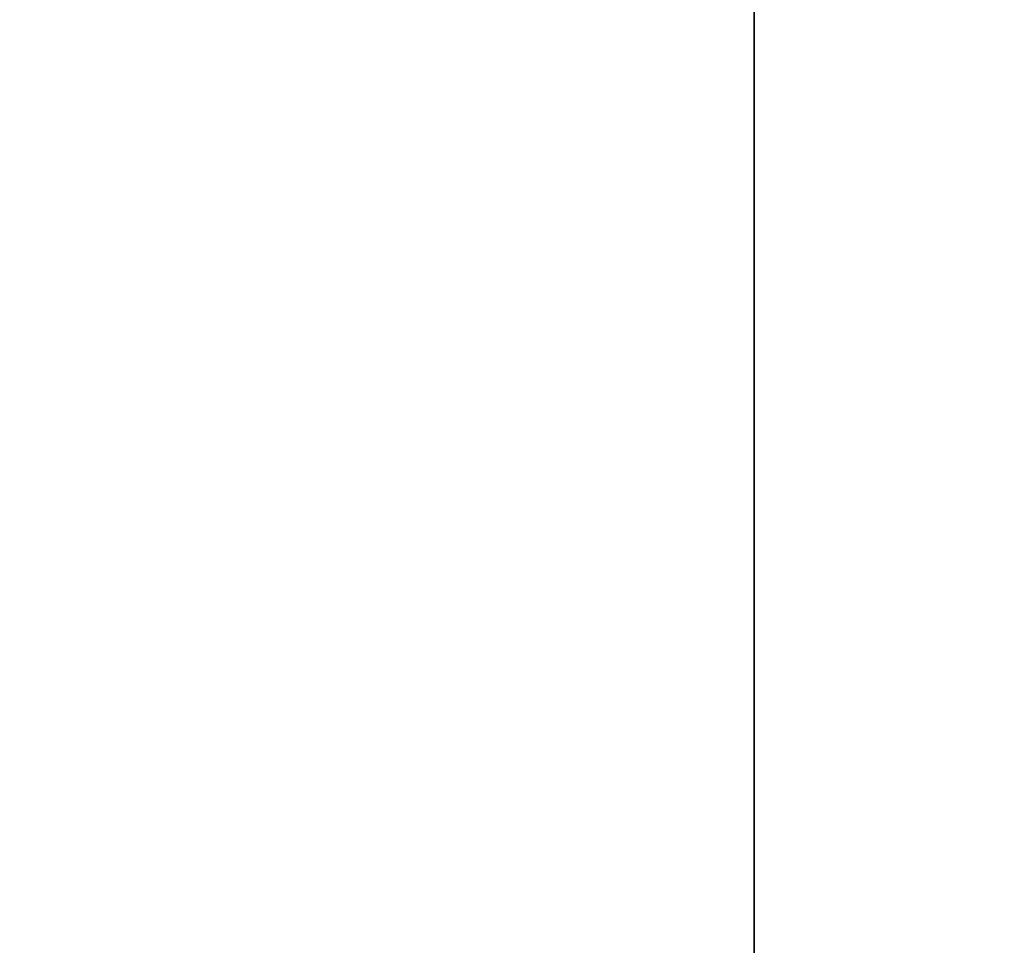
# Model space of a CAD drawing. Header units: millimetres. Extents: x 549 to 1049, y -22 to 79.
# Tile 106 of 127: x 664.861866 to 664.862174, y 47.987024 to 47.987313. Entities that reach past the tile are written whole.
import ezdxf

# ---------------------------------------------------------------- set-up
doc = ezdxf.new("R2010")
doc.units = ezdxf.units.MM
doc.header["$LTSCALE"] = 41.718519
doc.layers.add('34', color=7, linetype='CONTINUOUS')
doc.layers.add('35', color=7, linetype='CONTINUOUS')

msp = doc.modelspace()

# ---------------------------------------------------------------- linework, layer by layer
at = {"layer": '34', "color": 44, "linetype": 'Continuous', "true_color": 0x8c7500}
for points in [[(664.86209543, 77.39743011, 131.82690881), (658.10055307, -22.00256989, 136.2806055), (658.10055307, 77.39743011, 136.2806055), (664.86209543, 77.39743011, 131.82690881)], [(664.86209543, -22.00256989, 131.82690881), (658.10055307, -22.00256989, 136.2806055), (664.86209543, 77.39743011, 131.82690881), (664.86209543, -22.00256989, 131.82690881)], [(671.76431095, -22.00256989, 127.59449931), (664.86209543, -22.00256989, 131.82690881), (671.76431095, 77.39743011, 127.59449931), (671.76431095, -22.00256989, 127.59449931)], [(671.76431095, 77.39743011, 127.59449931), (664.86209543, -22.00256989, 131.82690881), (664.86209543, 77.39743011, 131.82690881), (671.76431095, 77.39743011, 127.59449931)]]:
    msp.add_3dface(points, dxfattribs=at)
at = {"layer": '35', "color": 44, "linetype": 'Continuous', "true_color": 0x8c7500}
for points in [[(664.64166484, 77.39743011, 553.64337743), (671.5394531, -22.00256989, 557.88299846), (671.5394531, 77.39743011, 557.88299846), (664.64166484, 77.39743011, 553.64337743)], [(664.64166484, -22.00256989, 553.64337743), (671.5394531, -22.00256989, 557.88299846), (664.64166484, 77.39743011, 553.64337743), (664.64166484, -22.00256989, 553.64337743)]]:
    msp.add_3dface(points, dxfattribs=at)

doc.saveas('drawing.dxf')
